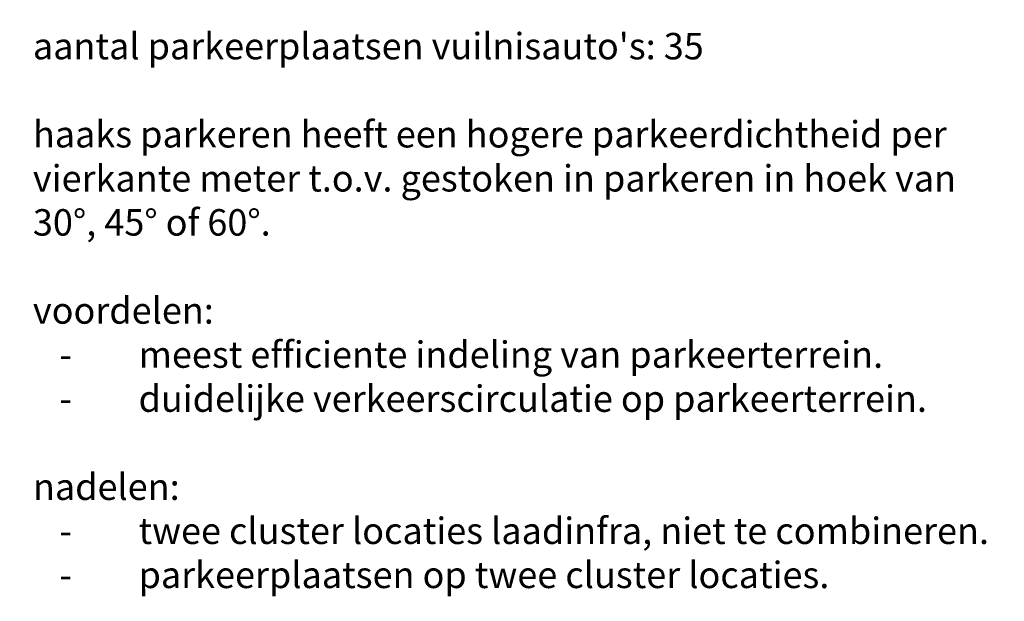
# Model space of a CAD drawing. Header units: metres. Extents: x -173 to 224, y -295 to 41.
# Tile 41 of 41: x 93 to 140, y -20 to 8. Entities that reach past the tile are written whole.
import ezdxf

# ---------------------------------------------------------------- set-up
doc = ezdxf.new("R2010")
doc.units = ezdxf.units.M
doc.layers.add('X-XX-AL-T50', color=7, linetype='Continuous', lineweight=50)
doc.styles.add('NLCS-ISO-M250-T50', font='NLCS-ISO.ttf', dxfattribs={"height": 1.25})

msp = doc.modelspace()

# ---------------------------------------------------------------- texts
at = {"layer": 'X-XX-AL-T50', "insert": (93.967, 7.377), "char_height": 1.25, "attachment_point": 1, "style": 'NLCS-ISO-M250-T50', "bg_fill": 3, "box_fill_scale": 1.5, "bg_fill_color": 256, "bg_fill_transparency": 0}
msp.add_mtext_dynamic_manual_height_columns("aantal parkeerplaatsen vuilnisauto's: 35\\P\\Phaaks parkeren heeft een hogere parkeerdichtheid per vierkante meter t.o.v. gestoken in parkeren in hoek van 30%%D, 45%%D of 60%%D.\\P\\Pvoordelen:\\P\\pxi-3,l4,t4;-^Imeest efficiente indeling van parkeerterrein.\\P-^Iduidelijke verkeerscirculatie op parkeerterrein.\\P\\pi0,l0,tz;\\Pnadelen:\\P\\pi-3,l4,t4;-^Itwee cluster locaties laadinfra, niet te combineren.\\P-^Iparkeerplaatsen op twee cluster locaties.", width=45.34655, gutter_width=6.25, heights=[0], dxfattribs=at)

doc.saveas('drawing.dxf')
